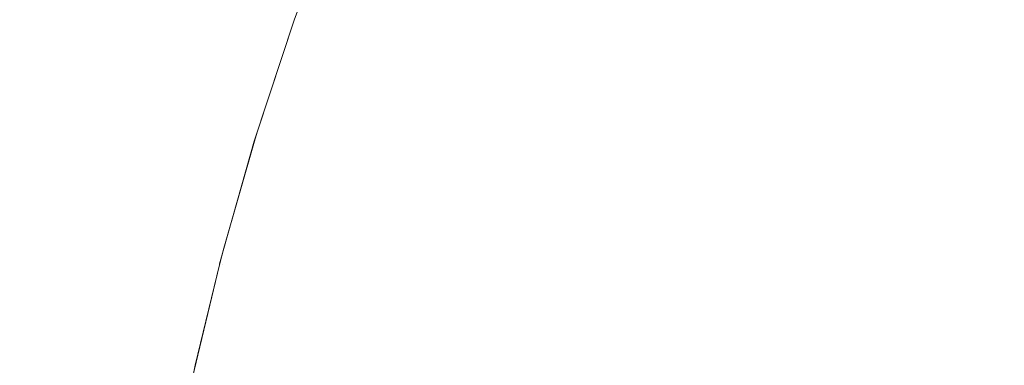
# Model space of a CAD drawing. Header units: centimetres. Extents: x -26 to 27.3, y -25.9 to -24.1.
# Tile 164 of 224: x 9.3791 to 9.4119, y -24.1381 to -24.1266. Entities that reach past the tile are written whole.
import ezdxf

# ---------------------------------------------------------------- set-up
doc = ezdxf.new("R2010")
doc.units = ezdxf.units.CM
doc.header["$LTSCALE"] = 2.54
doc.layers.add('Lucido design-1', color=7, linetype='Continuous')

# ---------------------------------------------------------------- blocks, each defined once
blk = doc.blocks.new('Gruppo-7-1')
at = {"color": 7, "linetype": 'Continuous', "lineweight": 9}
for points, invisible_edges in [([(9.388244, -24.126539, 1181.722727), (9.389729, -24.122602, 1181.722727), (9.389817, -24.122638, 1181.718367), (9.38832, -24.126606, 1181.718367)], 14), ([(9.38832, -24.126606, 1181.718367), (9.389817, -24.122638, 1181.718367), (9.390064, -24.122737, 1181.714235), (9.388571, -24.126694, 1181.714235)], 15), ([(9.388571, -24.126694, 1181.714235), (9.390064, -24.122737, 1181.714235), (9.390469, -24.1229, 1181.71012), (9.388982, -24.12684, 1181.71012)], 15), ([(9.388982, -24.12684, 1181.71012), (9.390469, -24.1229, 1181.71012), (9.391031, -24.123126, 1181.706031), (9.389554, -24.127042, 1181.706031)], 15), ([(9.389554, -24.127042, 1181.706031), (9.391031, -24.123126, 1181.706031), (9.391749, -24.123414, 1181.701974), (9.390283, -24.127299, 1181.701974)], 15), ([(9.399216, -24.126415, 1181.678678), (9.400712, -24.122909, 1181.678678), (9.402428, -24.123685, 1181.67503), (9.400964, -24.127117, 1181.67503)], 15), ([(9.390283, -24.127299, 1181.701974), (9.391749, -24.123414, 1181.701974), (9.392621, -24.123764, 1181.697955), (9.391169, -24.127612, 1181.697955)], 15), ([(9.408363, -24.126368, 1181.664611), (9.409853, -24.123251, 1181.664611), (9.412036, -24.124352, 1181.661332), (9.410591, -24.127375, 1181.661332)], 15), ([(9.391169, -24.127612, 1181.697955), (9.392621, -24.123764, 1181.697955), (9.393645, -24.124176, 1181.693983), (9.392209, -24.12798, 1181.693983)], 15), ([(9.400964, -24.127117, 1181.67503), (9.402428, -24.123685, 1181.67503), (9.404278, -24.124521, 1181.671466), (9.402847, -24.127874, 1181.671466)], 15), ([(9.392209, -24.12798, 1181.693983), (9.393645, -24.124176, 1181.693983), (9.394819, -24.124648, 1181.690062), (9.393402, -24.128401, 1181.690062)], 15), ([(9.410591, -24.127375, 1181.661332), (9.412036, -24.124352, 1181.661332), (9.414335, -24.125511, 1181.658157), (9.412937, -24.128435, 1181.658157)], 15), ([(9.393402, -24.128401, 1181.690062), (9.394819, -24.124648, 1181.690062), (9.396141, -24.125179, 1181.6862), (9.394745, -24.128876, 1181.6862)], 15), ([(9.402847, -24.127874, 1181.671466), (9.404278, -24.124521, 1181.671466), (9.406257, -24.125416, 1181.667991), (9.404863, -24.128684, 1181.667991)], 15), ([(9.394745, -24.128876, 1181.6862), (9.396141, -24.125179, 1181.6862), (9.397607, -24.125768, 1181.682403), (9.396236, -24.129403, 1181.682403)], 15), ([(9.404863, -24.128684, 1181.667991), (9.406257, -24.125416, 1181.667991), (9.408363, -24.126368, 1181.664611), (9.407007, -24.129545, 1181.664611)], 15), ([(9.396236, -24.129403, 1181.682403), (9.397607, -24.125768, 1181.682403), (9.399216, -24.126415, 1181.678678), (9.39787, -24.12998, 1181.678678)], 15), ([(9.407007, -24.129545, 1181.664611), (9.408363, -24.126368, 1181.664611), (9.410591, -24.127375, 1181.661332), (9.409276, -24.130457, 1181.661332)], 15), ([(-25.917482, -24.126538, 1182.417002), (-25.917482, -24.129822, 1182.418085), (27.182518, -24.129822, 1182.418085), (27.182518, -24.126538, 1182.417002)], 10), ([(9.378875, -24.126485, 1181.966283), (9.380636, -24.126485, 1181.962154), (9.379459, -24.130308, 1181.961681), (9.377719, -24.130308, 1181.965761)], 15), ([(9.380636, -24.126485, 1181.962154), (9.382221, -24.126485, 1181.957955), (9.381025, -24.130308, 1181.957532), (9.379459, -24.130308, 1181.961681)], 15), ([(9.382221, -24.126485, 1181.957955), (9.383627, -24.126485, 1181.953691), (9.382413, -24.130308, 1181.95332), (9.381025, -24.130308, 1181.957532)], 15), ([(9.383627, -24.126485, 1181.953691), (9.38485, -24.126485, 1181.949372), (9.383622, -24.130308, 1181.949053), (9.382413, -24.130308, 1181.95332)], 15), ([(9.38485, -24.126485, 1181.949372), (9.385888, -24.126485, 1181.945005), (9.384648, -24.130308, 1181.944738), (9.383622, -24.130308, 1181.949053)], 15), ([(9.385888, -24.126485, 1181.945005), (9.386741, -24.126485, 1181.940598), (9.38549, -24.130308, 1181.940383), (9.384648, -24.130308, 1181.944738)], 15), ([(9.386741, -24.126485, 1181.940598), (9.387405, -24.126485, 1181.936158), (9.386147, -24.130308, 1181.935997), (9.38549, -24.130308, 1181.940383)], 15), ([(9.387405, -24.126485, 1181.936158), (9.387881, -24.126485, 1181.931695), (9.386617, -24.130308, 1181.931587), (9.386147, -24.130308, 1181.935997)], 15), ([(9.387881, -24.126485, 1181.931695), (9.388167, -24.126485, 1181.927215), (9.386899, -24.130308, 1181.927161), (9.386617, -24.130308, 1181.931587)], 15), ([(9.388244, -24.126539, 1181.922727), (9.386993, -24.130308, 1181.922727), (9.386899, -24.130308, 1181.927161), (9.388167, -24.126485, 1181.927215)], 14), ([(9.386901, -24.130606, 1181.722727), (9.38823, -24.126574, 1181.722727), (9.38832, -24.126606, 1181.718367), (9.386992, -24.130634, 1181.718367)], 14), ([(9.38823, -24.126574, 1181.722727), (9.386903, -24.130601, 1181.722727), (9.386908, -24.130603, 1181.922727)], 10), ([(9.38823, -24.126574, 1181.722727), (9.386908, -24.130603, 1181.922727), (9.386993, -24.130308, 1181.922727)], 9), ([(9.386992, -24.130634, 1181.718367), (9.38832, -24.126606, 1181.718367), (9.388571, -24.126694, 1181.714235), (9.387247, -24.130712, 1181.714235)], 15), ([(9.386993, -24.130308, 1181.922727), (9.388244, -24.126539, 1181.922727), (9.388244, -24.126539, 1181.722727), (9.38823, -24.126574, 1181.722727)], 10), ([(9.387247, -24.130712, 1181.714235), (9.388571, -24.126694, 1181.714235), (9.388982, -24.12684, 1181.71012), (9.387664, -24.130839, 1181.71012)], 15), ([(9.38832, -24.126606, 1181.718367), (9.38823, -24.126574, 1181.722727), (9.388244, -24.126539, 1181.722727)], 9), ([(9.39787, -24.12998, 1181.678678), (9.399216, -24.126415, 1181.678678), (9.400964, -24.127117, 1181.67503), (9.399646, -24.130608, 1181.67503)], 15), ([(9.387664, -24.130839, 1181.71012), (9.388982, -24.12684, 1181.71012), (9.389554, -24.127042, 1181.706031), (9.388243, -24.131017, 1181.706031)], 15), ([(9.388243, -24.131017, 1181.706031), (9.389554, -24.127042, 1181.706031), (9.390283, -24.127299, 1181.701974), (9.388983, -24.131243, 1181.701974)], 15), ([(9.388983, -24.131243, 1181.701974), (9.390283, -24.127299, 1181.701974), (9.391169, -24.127612, 1181.697955), (9.389881, -24.131518, 1181.697955)], 15), ([(9.399646, -24.130608, 1181.67503), (9.400964, -24.127117, 1181.67503), (9.402847, -24.127874, 1181.671466), (9.40156, -24.131284, 1181.671466)], 15), ([(9.409276, -24.130457, 1181.661332), (9.410591, -24.127375, 1181.661332), (9.412937, -24.128435, 1181.658157), (9.411665, -24.131417, 1181.658157)], 15), ([(9.389881, -24.131518, 1181.697955), (9.391169, -24.127612, 1181.697955), (9.392209, -24.12798, 1181.693983), (9.390937, -24.131842, 1181.693983)], 15), ([(9.390937, -24.131842, 1181.693983), (9.392209, -24.12798, 1181.693983), (9.393402, -24.128401, 1181.690062), (9.392146, -24.132212, 1181.690062)], 15), ([(9.40156, -24.131284, 1181.671466), (9.402847, -24.127874, 1181.671466), (9.404863, -24.128684, 1181.667991), (9.403609, -24.132008, 1181.667991)], 15), ([(9.392146, -24.132212, 1181.690062), (9.393402, -24.128401, 1181.690062), (9.394745, -24.128876, 1181.6862), (9.393508, -24.132629, 1181.6862)], 15), ([(9.403609, -24.132008, 1181.667991), (9.404863, -24.128684, 1181.667991), (9.407007, -24.129545, 1181.664611), (9.405788, -24.132777, 1181.664611)], 15), ([(9.411665, -24.131417, 1181.658157), (9.412937, -24.128435, 1181.658157), (9.415397, -24.129547, 1181.655094), (9.41417, -24.132423, 1181.655094)], 15), ([(9.393508, -24.132629, 1181.6862), (9.394745, -24.128876, 1181.6862), (9.396236, -24.129403, 1181.682403), (9.39502, -24.133092, 1181.682403)], 15), ([(9.39502, -24.133092, 1181.682403), (9.396236, -24.129403, 1181.682403), (9.39787, -24.12998, 1181.678678), (9.396677, -24.1336, 1181.678678)], 15), ([(9.405788, -24.132777, 1181.664611), (9.407007, -24.129545, 1181.664611), (9.409276, -24.130457, 1181.661332), (9.408093, -24.133592, 1181.661332)], 15), ([(27.182518, -24.130601, 1182.418342), (27.182518, -24.129822, 1182.418085), (-25.917482, -24.129822, 1182.418085), (-25.917482, -24.130601, 1182.418342)], 10), ([(9.396677, -24.1336, 1181.678678), (9.39787, -24.12998, 1181.678678), (9.399646, -24.130608, 1181.67503), (9.398478, -24.134151, 1181.67503)], 15), ([(9.377719, -24.130308, 1181.965761), (9.379459, -24.130308, 1181.961681), (9.378427, -24.134175, 1181.961266), (9.376705, -24.134175, 1181.965302)], 15), ([(9.379459, -24.130308, 1181.961681), (9.381025, -24.130308, 1181.957532), (9.379976, -24.134175, 1181.957161), (9.378427, -24.134175, 1181.961266)], 15), ([(9.381025, -24.130308, 1181.957532), (9.382413, -24.130308, 1181.95332), (9.38135, -24.134175, 1181.952994), (9.379976, -24.134175, 1181.957161)], 15), ([(9.382413, -24.130308, 1181.95332), (9.383622, -24.130308, 1181.949053), (9.382545, -24.134175, 1181.948772), (9.38135, -24.134175, 1181.952994)], 15), ([(9.383622, -24.130308, 1181.949053), (9.384648, -24.130308, 1181.944738), (9.38356, -24.134175, 1181.944503), (9.382545, -24.134175, 1181.948772)], 15), ([(9.384648, -24.130308, 1181.944738), (9.38549, -24.130308, 1181.940383), (9.384394, -24.134175, 1181.940195), (9.38356, -24.134175, 1181.944503)], 15), ([(9.38549, -24.130308, 1181.940383), (9.386147, -24.130308, 1181.935997), (9.385043, -24.134175, 1181.935856), (9.384394, -24.134175, 1181.940195)], 15), ([(9.386147, -24.130308, 1181.935997), (9.386617, -24.130308, 1181.931587), (9.385508, -24.134175, 1181.931493), (9.385043, -24.134175, 1181.935856)], 15), ([(9.386617, -24.130308, 1181.931587), (9.386899, -24.130308, 1181.927161), (9.385787, -24.134175, 1181.927114), (9.385508, -24.134175, 1181.931493)], 15), ([(9.386908, -24.130603, 1181.922727), (9.38588, -24.134175, 1181.922727), (9.385787, -24.134175, 1181.927114), (9.386899, -24.130308, 1181.927161)], 14), ([(9.386899, -24.130308, 1181.927161), (9.386993, -24.130308, 1181.922727), (9.386908, -24.130603, 1181.922727)], 9), ([(-25.917482, -24.130601, 1182.418342), (-25.917482, -24.13401, 1182.419307), (27.182518, -24.13401, 1182.419307), (27.182518, -24.130601, 1182.418342)], 10), ([(9.38588, -24.134175, 1181.922727), (9.386908, -24.130603, 1181.922727), (9.386903, -24.130601, 1181.722727), (9.385745, -24.13469, 1181.722727)], 10), ([(9.385745, -24.13469, 1181.722727), (9.386901, -24.130606, 1181.722727), (9.386992, -24.130634, 1181.718367), (9.385837, -24.134714, 1181.718367)], 14), ([(9.385837, -24.134714, 1181.718367), (9.386992, -24.130634, 1181.718367), (9.387247, -24.130712, 1181.714235), (9.386094, -24.134781, 1181.714235)], 15), ([(9.398478, -24.134151, 1181.67503), (9.399646, -24.130608, 1181.67503), (9.40156, -24.131284, 1181.671466), (9.400419, -24.134746, 1181.671466)], 15), ([(9.408093, -24.133592, 1181.661332), (9.409276, -24.130457, 1181.661332), (9.411665, -24.131417, 1181.658157), (9.41052, -24.13445, 1181.658157)], 15), ([(9.386094, -24.134781, 1181.714235), (9.387247, -24.130712, 1181.714235), (9.387664, -24.130839, 1181.71012), (9.386517, -24.134891, 1181.71012)], 15), ([(9.386517, -24.134891, 1181.71012), (9.387664, -24.130839, 1181.71012), (9.388243, -24.131017, 1181.706031), (9.387103, -24.135044, 1181.706031)], 15), ([(9.387103, -24.135044, 1181.706031), (9.388243, -24.131017, 1181.706031), (9.388983, -24.131243, 1181.701974), (9.387852, -24.135239, 1181.701974)], 15), ([(9.387852, -24.135239, 1181.701974), (9.388983, -24.131243, 1181.701974), (9.389881, -24.131518, 1181.697955), (9.388761, -24.135476, 1181.697955)], 15), ([(9.400419, -24.134746, 1181.671466), (9.40156, -24.131284, 1181.671466), (9.403609, -24.132008, 1181.667991), (9.402497, -24.135382, 1181.667991)], 15), ([(9.388761, -24.135476, 1181.697955), (9.389881, -24.131518, 1181.697955), (9.390937, -24.131842, 1181.693983), (9.389829, -24.135754, 1181.693983)], 15), ([(9.41052, -24.13445, 1181.658157), (9.411665, -24.131417, 1181.658157), (9.41417, -24.132423, 1181.655094), (9.413066, -24.135349, 1181.655094)], 15), ([(9.389829, -24.135754, 1181.693983), (9.390937, -24.131842, 1181.693983), (9.392146, -24.132212, 1181.690062), (9.391053, -24.136072, 1181.690062)], 15), ([(9.391053, -24.136072, 1181.690062), (9.392146, -24.132212, 1181.690062), (9.393508, -24.132629, 1181.6862), (9.392432, -24.136431, 1181.6862)], 15), ([(9.402497, -24.135382, 1181.667991), (9.403609, -24.132008, 1181.667991), (9.405788, -24.132777, 1181.664611), (9.404706, -24.136058, 1181.664611)], 15), ([(9.392432, -24.136431, 1181.6862), (9.393508, -24.132629, 1181.6862), (9.39502, -24.133092, 1181.682403), (9.393961, -24.13683, 1181.682403)], 15), ([(9.404706, -24.136058, 1181.664611), (9.405788, -24.132777, 1181.664611), (9.408093, -24.133592, 1181.661332), (9.407044, -24.136774, 1181.661332)], 15), ([(9.393961, -24.13683, 1181.682403), (9.39502, -24.133092, 1181.682403), (9.396677, -24.1336, 1181.678678), (9.395639, -24.137266, 1181.678678)], 15), ([(9.395639, -24.137266, 1181.678678), (9.396677, -24.1336, 1181.678678), (9.398478, -24.134151, 1181.67503), (9.397462, -24.137741, 1181.67503)], 15), ([(9.407044, -24.136774, 1181.661332), (9.408093, -24.133592, 1181.661332), (9.41052, -24.13445, 1181.658157), (9.409506, -24.137528, 1181.658157)], 15), ([(27.182518, -24.134724, 1182.419509), (27.182518, -24.13401, 1182.419307), (-25.917482, -24.13401, 1182.419307), (-25.917482, -24.134724, 1182.419509)], 10), ([(9.378427, -24.134175, 1181.961266), (9.379976, -24.134175, 1181.957161), (9.379076, -24.138078, 1181.956843), (9.377541, -24.138078, 1181.96091)], 15), ([(9.379976, -24.134175, 1181.957161), (9.38135, -24.134175, 1181.952994), (9.380436, -24.138078, 1181.952714), (9.379076, -24.138078, 1181.956843)], 15), ([(9.38135, -24.134175, 1181.952994), (9.382545, -24.134175, 1181.948772), (9.381621, -24.138078, 1181.948532), (9.380436, -24.138078, 1181.952714)], 15), ([(9.382545, -24.134175, 1181.948772), (9.38356, -24.134175, 1181.944503), (9.382627, -24.138078, 1181.944302), (9.381621, -24.138078, 1181.948532)], 15), ([(9.38356, -24.134175, 1181.944503), (9.384394, -24.134175, 1181.940195), (9.383452, -24.138078, 1181.940034), (9.382627, -24.138078, 1181.944302)], 15), ([(9.384394, -24.134175, 1181.940195), (9.385043, -24.134175, 1181.935856), (9.384096, -24.138078, 1181.935735), (9.383452, -24.138078, 1181.940034)], 15), ([(9.385043, -24.134175, 1181.935856), (9.385508, -24.134175, 1181.931493), (9.384556, -24.138078, 1181.931412), (9.384096, -24.138078, 1181.935735)], 15), ([(9.385508, -24.134175, 1181.931493), (9.385787, -24.134175, 1181.927114), (9.384833, -24.138078, 1181.927073), (9.384556, -24.138078, 1181.931412)], 15), ([(9.385745, -24.134726, 1181.922727), (9.384925, -24.138078, 1181.922727), (9.384833, -24.138078, 1181.927073), (9.385787, -24.134175, 1181.927114)], 14), ([(9.385745, -24.13469, 1181.722727), (9.385745, -24.134726, 1181.922727), (9.38588, -24.134175, 1181.922727)], 9), ([(9.385787, -24.134175, 1181.927114), (9.38588, -24.134175, 1181.922727), (9.385745, -24.134726, 1181.922727)], 9), ([(9.397462, -24.137741, 1181.67503), (9.398478, -24.134151, 1181.67503), (9.400419, -24.134746, 1181.671466), (9.399426, -24.138253, 1181.671466)], 15), ([(9.409506, -24.137528, 1181.658157), (9.41052, -24.13445, 1181.658157), (9.413066, -24.135349, 1181.655094), (9.412087, -24.138319, 1181.655094)], 15), ([(-25.917482, -24.134724, 1182.419509), (-25.917482, -24.138247, 1182.420345), (27.182518, -24.138247, 1182.420345), (27.182518, -24.134724, 1182.419509)], 10), ([(9.385837, -24.134714, 1181.718367), (9.384855, -24.13884, 1181.718367), (9.384762, -24.13882, 1181.722727), (9.385737, -24.134724, 1181.722727)], 11), ([(9.385737, -24.134724, 1181.722727), (9.384762, -24.13882, 1181.722727), (9.384925, -24.138078, 1181.922727)], 10), ([(9.384855, -24.13884, 1181.718367), (9.385837, -24.134714, 1181.718367), (9.386094, -24.134781, 1181.714235), (9.385116, -24.138896, 1181.714235)], 15), ([(9.384925, -24.138078, 1181.922727), (9.385745, -24.134726, 1181.922727), (9.385737, -24.134724, 1181.722727)], 10), ([(9.385116, -24.138896, 1181.714235), (9.386094, -24.134781, 1181.714235), (9.386517, -24.134891, 1181.71012), (9.385542, -24.138988, 1181.71012)], 15), ([(9.385542, -24.138988, 1181.71012), (9.386517, -24.134891, 1181.71012), (9.387103, -24.135044, 1181.706031), (9.386135, -24.139116, 1181.706031)], 15), ([(9.385737, -24.134724, 1181.722727), (9.385745, -24.13469, 1181.722727), (9.385837, -24.134714, 1181.718367)], 10), ([(9.385745, -24.13469, 1181.722727), (9.385737, -24.134724, 1181.722727), (9.385745, -24.134726, 1181.922727)], 10), ([(9.399426, -24.138253, 1181.671466), (9.400419, -24.134746, 1181.671466), (9.402497, -24.135382, 1181.667991), (9.401529, -24.1388, 1181.667991)], 15), ([(9.386135, -24.139116, 1181.706031), (9.387103, -24.135044, 1181.706031), (9.387852, -24.135239, 1181.701974), (9.386891, -24.139279, 1181.701974)], 15), ([(9.386891, -24.139279, 1181.701974), (9.387852, -24.135239, 1181.701974), (9.388761, -24.135476, 1181.697955), (9.387809, -24.139477, 1181.697955)], 15), ([(9.387809, -24.139477, 1181.697955), (9.388761, -24.135476, 1181.697955), (9.389829, -24.135754, 1181.693983), (9.388888, -24.139709, 1181.693983)], 15), ([(9.401529, -24.1388, 1181.667991), (9.402497, -24.135382, 1181.667991), (9.404706, -24.136058, 1181.664611), (9.403765, -24.139382, 1181.664611)], 15), ([(9.388888, -24.139709, 1181.693983), (9.389829, -24.135754, 1181.693983), (9.391053, -24.136072, 1181.690062), (9.390125, -24.139976, 1181.690062)], 15), ([(9.390125, -24.139976, 1181.690062), (9.391053, -24.136072, 1181.690062), (9.392432, -24.136431, 1181.6862), (9.391517, -24.140276, 1181.6862)], 15), ([(9.403765, -24.139382, 1181.664611), (9.404706, -24.136058, 1181.664611), (9.407044, -24.136774, 1181.661332), (9.406131, -24.139998, 1181.661332)], 15), ([(9.391517, -24.140276, 1181.6862), (9.392432, -24.136431, 1181.6862), (9.393961, -24.13683, 1181.682403), (9.393062, -24.140609, 1181.682403)], 15), ([(9.393062, -24.140609, 1181.682403), (9.393961, -24.13683, 1181.682403), (9.395639, -24.137266, 1181.678678), (9.394757, -24.140974, 1181.678678)], 15), ([(9.406131, -24.139998, 1181.661332), (9.407044, -24.136774, 1181.661332), (9.409506, -24.137528, 1181.658157), (9.408622, -24.140647, 1181.658157)], 15), ([(9.394757, -24.140974, 1181.678678), (9.395639, -24.137266, 1181.678678), (9.397462, -24.137741, 1181.67503), (9.396599, -24.141371, 1181.67503)], 15), ([(9.408622, -24.140647, 1181.658157), (9.409506, -24.137528, 1181.658157), (9.412087, -24.138319, 1181.655094), (9.411235, -24.141327, 1181.655094)], 15), ([(9.396599, -24.141371, 1181.67503), (9.397462, -24.137741, 1181.67503), (9.399426, -24.138253, 1181.671466), (9.398583, -24.141799, 1181.671466)], 15), ([(9.384762, -24.13882, 1181.722727), (9.384758, -24.138902, 1181.922727), (9.384925, -24.138078, 1181.922727)], 9)]:
    blk.add_3dface(points, dxfattribs=dict(at, invisible_edges=invisible_edges))

msp = doc.modelspace()

# ---------------------------------------------------------------- block references
at = {"layer": 'Lucido design-1', "color": 7}
msp.add_blockref('Gruppo-7-1', (0, 0), dxfattribs=at)

doc.saveas('drawing.dxf')
